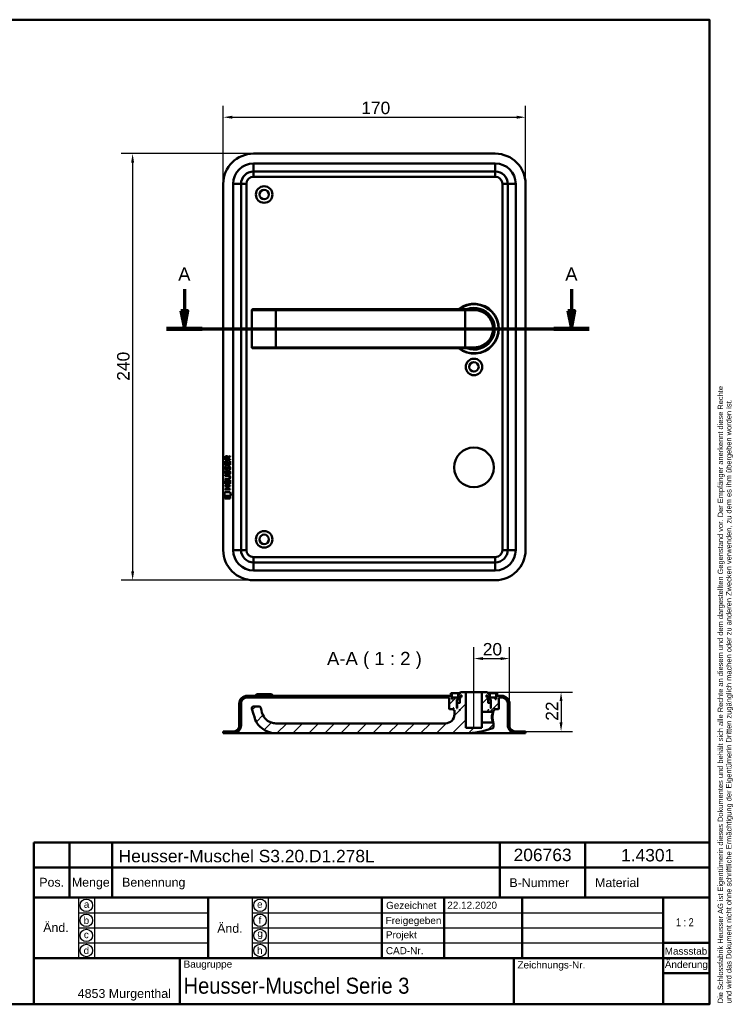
# Model space of a CAD drawing. Header units: millimetres. Extents: x 20 to 833, y 20 to 574.
# Tile 3 of 3: x 432 to 833, y 20 to 574. Entities that reach past the tile are written whole.
import ezdxf
from ezdxf.enums import TextEntityAlignment as Align

# ---------------------------------------------------------------- set-up
doc = ezdxf.new("R2010")
doc.units = ezdxf.units.MM
doc.header["$LTSCALE"] = 2
for name, color, linetype, lineweight in [('Bemaßungen(DIN)', 7, 'Continuous', 25), ('Mittellinie(DIN)', 7, 'Continuous', 25), ('Schnittansichtslinien(DIN)', 7, 'Continuous', 70), ('Sichtbare Kanten(DIN)', 7, 'Continuous', 50), ('Sichtbare tangentiale Kanten(DIN)', 7, 'Continuous', 50), ('Skizziergeometrie(DIN)', 7, 'Continuous', 50), ('Skizzierlinie(DIN)', 7, 'Continuous', 25), ('Symbole(DIN)', 7, 'Continuous', 25)]:
    doc.layers.add(name, color=color, linetype=linetype, lineweight=lineweight)
doc.layers.add('Schraffur', color=179, linetype='Continuous', lineweight=9, true_color=0x1e1e47)
doc.styles.add('Aktuell-DIN', font='arial.ttf')
doc.styles.add('Aktuell-DINGroßer Text', font='arial.ttf')
doc.styles.add('STANDARD-DIN~0', font='arial.ttf')
doc.styles.add('Textstil10', font='arial.ttf')
doc.styles.add('Textstil41', font='arial.ttf', dxfattribs={"width": 0.8})
doc.styles.add('Textstil83', font='arial.ttf', dxfattribs={"width": 0.8})
doc.dimstyles.new('CAD-LAN', dxfattribs={"dimscale": 2, "dimtxt": 3.5, "dimasz": 2.5, "dimexe": 3.175, "dimexo": 0, "dimgap": 0.8, "dimtad": 1, "dimrnd": 1e-08, "dimtxsty": 'STANDARD-DIN~0', "dimcen": 0.09, "dimdle": 10, "dimclrd": 250, "dimclre": 250, "dimclrt": 250, "dimadec": 0, "dimazin": 2, "dimtfac": 1, "dimtmove": 0, "dimatfit": 3, "dimfxl": 1, "dimtolj": 1, "dimtzin": 0, "dimlwd": 25, "dimlwe": 25, "dimarcsym": 0})

# ---------------------------------------------------------------- blocks, each defined once
blk = doc.blocks.new('Ränder Standardrahmen')
at = {"layer": 'Skizziergeometrie(DIN)', "flags": 128}
blk.add_lwpolyline([(10, 10), (10, 287), (410, 287), (410, 10), (10, 10)], dxfattribs=at)
blk = doc.blocks.new('Schriftfelder Heusser')
at = {"layer": 'Skizziergeometrie(DIN)'}
for p, q in [((101, 229.92), (101, 236.92)), ((101, 236.92), (291, 236.92)), ((111, 229.92), (111, 236.92)), ((123, 229.92), (123, 236.92)), ((232, 229.92), (232, 236.92)), ((256, 229.92), (256, 236.92)), ((291, 236.92), (291, 229.92)), ((101, 191.42), (101, 229.92)), ((101, 229.92), (291, 229.92)), ((111, 229.92), (111, 221.42)), ((123, 229.92), (123, 221.42)), ((232, 229.92), (232, 221.42)), ((256, 229.92), (256, 221.42)), ((291, 229.92), (291, 191.42)), ((101, 221.42), (291, 221.42)), ((150, 221.42), (150, 204.42)), ((198.85, 221.42), (198.85, 204.42)), ((216.35, 221.42), (216.35, 204.42)), ((238.35, 221.42), (238.35, 204.42)), ((278, 221.42), (278, 191.42)), ((278, 208.67), (291, 208.67)), ((101, 204.42), (291, 204.42)), ((142, 204.42), (142, 191.42)), ((236, 204.42), (236, 191.42)), ((278, 200.17), (291, 200.17)), ((291, 191.42), (101, 191.42))]:
    blk.add_line(p, q, dxfattribs=at)
at = {"layer": 'Skizzierlinie(DIN)'}
for p, q in [((113.5, 221.42), (113.5, 204.42)), ((118, 221.42), (118, 204.42)), ((162.35, 221.42), (162.35, 204.42)), ((166.85, 221.42), (166.85, 204.42)), ((113.5, 217.17), (150, 217.17)), ((162.35, 217.17), (278, 217.17)), ((113.5, 212.92), (150, 212.92)), ((162.35, 212.92), (278, 212.92)), ((113.5, 208.67), (150, 208.67)), ((162.35, 208.67), (278, 208.67))]:
    blk.add_line(p, q, dxfattribs=at)
for centre in [(115.75, 219.25), (164.6, 219.25), (115.75, 215.04), (164.6, 215.04), (115.75, 210.79), (164.6, 210.79), (115.75, 206.54), (164.6, 206.54)]:
    blk.add_circle(centre, 1.75, dxfattribs=at)
at = {"layer": 'Symbole(DIN)', "color": 7, "insert": (293.33, 191.7), "char_height": 1.5, "width": 182.3003, "attachment_point": 1, "rotation": 90, "line_spacing_factor": 0.944221, "style": 'Aktuell-DIN'}
blk.add_mtext('\\fArial|b0|i0;\\H1.5000;Die Schlossfabrik Heusser AG ist Eigentümerin dieses Dokumentes und behält sich alle Rechte an diesem und dem dargestellten Gegenstand vor. Der Empfänger anerkennt diese Rechte\\Pund wird das Dokument nicht ohne schriftliche Ermächtigung der Eigentümerin Dritten zugänglich machen oder zu anderen Zwecken verwenden, zu dem es ihm übergeben worden ist.\\P ', dxfattribs=at)
at = {"layer": 'Symbole(DIN)', "color": 179, "true_color": 0x262659, "style": 'Aktuell-DIN'}
for s, insert, char_height, attachment_point in [('B-Nummer', (234.74, 225.62), 2.489, 4), ('Material', (265.02, 225.62), 2.489, 5), ('Pos.', (106, 227), 2.489, 2), ('Menge', (117, 227), 2.489, 2), ('Benennung', (125.81, 225.38), 2.489, 4), ('\\fArial|b0|i0;a', (115.81, 219.53), 2, 5), ('\\fArial|b0|i0;e', (164.54, 219.53), 2, 5), ('\\fArial|b0|i0;Gezeichnet', (200.05, 219.23), 2, 4), ('\\fArial|b0|i0;b', (115.75, 215), 2, 5), ('\\fArial|b0|i0;f', (164.55, 215.06), 2, 5), ('\\fArial|b0|i0;Freigegeben', (199.92, 216), 2, 1), ('\\fArial|b0|i0;c', (115.75, 211.01), 2, 5), ('\\fArial|b0|i0;g', (164.63, 211.05), 2, 5), ('\\fArial|b0|i0;Projekt', (200, 211.98), 2, 1), ('\\fArial|b0|i0;d', (115.76, 206.55), 2, 5), ('\\fArial|b0|i0;h', (164.55, 206.57), 2, 5), ('\\fArial|b0|i0;CAD-Nr.', (200, 207.5), 2, 1), ('\\fArial|b0|i0;\\H2.0000;Massstab', (284.39, 206.37), 2, 5), ('\\fArial|b0|i0;\\H2.0000;Baugruppe', (143.1, 203.73), 2, 1), ('\\fArial|b0|i0;Zeichnungs-Nr.', (237, 203.5), 2, 1), ('\\fArial|b0|i0;\\H2.5000;4853 Murgenthal', (113.33, 192.46), 2.5, 7)]:
    blk.add_mtext(s, dxfattribs=dict(at, insert=insert, char_height=char_height, attachment_point=attachment_point))
at = {"layer": 'Symbole(DIN)', "color": 179, "true_color": 0x262659, "attachment_point": 5, "style": 'Aktuell-DIN'}
for s, insert, char_height, width in [('Änd.', (107.21, 213), 2.489, 12.3494), ('Änd.', (156.12, 212.76), 2.489, 12.3494), ('\\fArial|b0|i0;Änderung', (284.51, 202.33), 2, 12.1143)]:
    blk.add_mtext(s, dxfattribs=dict(at, insert=insert, char_height=char_height, width=width))
at = {"layer": 'Symbole(DIN)', "color": 7, "insert": (143.1, 196.62), "char_height": 4.5, "width": 90.18, "attachment_point": 4, "style": 'Aktuell-DIN'}
blk.add_mtext('\\fArial|b0|i0;\\W0.90;\\H4.5000;Heusser-Muschel Serie 3', dxfattribs=at)
at = {"layer": 'Symbole(DIN)', "color": 179, "true_color": 0x262659, "style": 'Textstil10'}
blk.add_attdef('ERSTELLUNGSDATUM_001', (217.26, 218.29), '', height=2, dxfattribs=at)
at = {"layer": 'Symbole(DIN)', "color": 179, "true_color": 0x262659}
for tag, height, style, p in [('AUTOR', 2.49, 'Aktuell-DIN', (240.03, 219.26)), ('KONTROLLDATUM', 2, 'Textstil10', (217.42, 215.04)), ('KONTROLLIERT_VON', 2, 'Textstil10', (239.98, 215.05))]:
    blk.add_attdef(tag, text='', height=height, dxfattribs=dict(at, style=style)).set_placement(p, align=Align.MIDDLE_LEFT)
at = {"layer": 'Symbole(DIN)', "color": 7, "style": 'Textstil83', "width": 0.8}
blk.add_attdef('Anfänglicher_Ansichtsmaßstab_001', (281.57, 213.34), '', height=2.3, dxfattribs=at)
at = {"layer": 'Symbole(DIN)', "color": 179, "true_color": 0x262659, "style": 'Textstil10'}
blk.add_attdef('PROJEKT', text='', height=2, dxfattribs=at).set_placement((217.77, 209.72), align=Align.BOTTOM_LEFT)
at = {"layer": 'Symbole(DIN)', "color": 7, "style": 'Textstil41', "width": 0.8}
blk.add_attdef('STATUS', text='', height=5, dxfattribs=at).set_placement((284.53, 195.86), align=Align.MIDDLE_CENTER)
blk = doc.blocks.new('*D22')
at = {"layer": 'Bemaßungen(DIN)', "color": 250, "linetype": 'Continuous', "lineweight": 25, "true_color": 0x3f3f3f, "transparency": 16777216}
for p, q in [((546.53, 481.62), (546.53, 525.47)), ((716.53, 481.62), (716.53, 525.47)), ((551.53, 519.12), (711.53, 519.12))]:
    blk.add_line(p, q, dxfattribs=at)
at = {"layer": 'Bemaßungen(DIN)', "color": 250, "linetype": 'Continuous', "true_color": 0x3f3f3f, "transparency": 16777216}
for points in [[(551.53, 519.96), (551.53, 518.29), (546.53, 519.12)], [(711.53, 519.96), (711.53, 518.29), (716.53, 519.12)]]:
    blk.add_solid(points, dxfattribs=at)
at = {"layer": 'Defpoints', "color": 0, "linetype": 'Continuous', "transparency": 16777216}
for p in [(716.53, 519.12), (546.53, 481.62), (716.53, 481.62)]:
    blk.add_point(p, dxfattribs=at)
at = {"layer": 'Bemaßungen(DIN)', "color": 250, "linetype": 'Continuous', "lineweight": 25, "true_color": 0x3f3f3f, "transparency": 16777216, "insert": (624.14, 527.87), "char_height": 7, "attachment_point": 1, "style": 'STANDARD-DIN~0'}
blk.add_mtext('\\A1;170', dxfattribs=at)
blk = doc.blocks.new('*D23')
at = {"layer": 'Bemaßungen(DIN)', "color": 250, "linetype": 'Continuous', "lineweight": 25, "true_color": 0x3f3f3f, "transparency": 16777216}
for p, q in [((563.53, 498.62), (489.18, 498.62)), ((495.53, 493.62), (495.53, 263.62)), ((563.53, 258.62), (489.18, 258.62))]:
    blk.add_line(p, q, dxfattribs=at)
at = {"layer": 'Bemaßungen(DIN)', "color": 250, "linetype": 'Continuous', "true_color": 0x3f3f3f, "transparency": 16777216}
for points in [[(494.7, 493.62), (496.36, 493.62), (495.53, 498.62)], [(494.7, 263.62), (496.36, 263.62), (495.53, 258.62)]]:
    blk.add_solid(points, dxfattribs=at)
at = {"layer": 'Defpoints', "color": 0, "linetype": 'Continuous', "transparency": 16777216}
for p in [(563.53, 498.62), (495.53, 258.62), (563.53, 258.62)]:
    blk.add_point(p, dxfattribs=at)
at = {"layer": 'Bemaßungen(DIN)', "color": 250, "linetype": 'Continuous', "lineweight": 25, "true_color": 0x3f3f3f, "transparency": 16777216, "insert": (486.78, 370.84), "char_height": 7, "attachment_point": 1, "rotation": 90, "style": 'STANDARD-DIN~0'}
blk.add_mtext('\\A1;240', dxfattribs=at)
blk = doc.blocks.new('2DTransSchnitt0')
at = {"layer": 'Schnittansichtslinien(DIN)', "linetype": 'Continuous'}
for p, q in [((262.32, 211.23), (262.32, 205.06)), ((371.18, 211.23), (371.18, 205.06)), ((261.32, 205.06), (262.32, 200.06)), ((263.32, 205.06), (261.32, 205.06)), ((262.32, 205.06), (262.32, 200.06)), ((262.32, 200.06), (263.32, 205.06)), ((370.18, 205.06), (371.18, 200.06)), ((372.18, 205.06), (370.18, 205.06)), ((371.18, 205.06), (371.18, 200.06)), ((371.18, 200.06), (372.18, 205.06)), ((257.34, 200.06), (376.16, 200.06))]:
    blk.add_line(p, q, dxfattribs=at)
at = {"layer": 'Schnittansichtslinien(DIN)', "linetype": 'Continuous', "lineweight": 140}
for p, q in [((257.34, 200.06), (267.3, 200.06)), ((366.21, 200.06), (376.16, 200.06))]:
    blk.add_line(p, q, dxfattribs=at)
at = {"layer": 'Schnittansichtslinien(DIN)', "linetype": 'Continuous', "flags": 128}
for points in [[(261.32, 205.06), (262.32, 200.06), (263.32, 205.06), (261.32, 205.06)], [(370.18, 205.06), (371.18, 200.06), (372.18, 205.06), (370.18, 205.06)]]:
    blk.add_lwpolyline(points, dxfattribs=at)
at = {"layer": 'Schnittansichtslinien(DIN)'}
for points in [[(261.32, 205.06), (262.32, 200.06), (263.32, 205.06), (261.32, 205.06)], [(370.18, 205.06), (371.18, 200.06), (372.18, 205.06), (370.18, 205.06)]]:
    blk.add_solid(points, dxfattribs=at)
at = {"layer": 'Schnittansichtslinien(DIN)', "char_height": 3.73, "attachment_point": 7, "style": 'Aktuell-DINGroßer Text'}
for insert in [(260.57, 213.56), (369.43, 213.56)]:
    blk.add_mtext('A', dxfattribs=dict(at, insert=insert))
blk = doc.blocks.new('*D25')
at = {"layer": 'Bemaßungen(DIN)', "color": 250, "linetype": 'Continuous', "lineweight": 25, "true_color": 0x3f3f3f, "transparency": 16777216}
for p, q in [((687.53, 200.58), (687.53, 220.89)), ((707.53, 189.08), (707.53, 220.89)), ((692.53, 214.54), (702.53, 214.54))]:
    blk.add_line(p, q, dxfattribs=at)
at = {"layer": 'Bemaßungen(DIN)', "color": 250, "linetype": 'Continuous', "true_color": 0x3f3f3f, "transparency": 16777216}
for points in [[(692.53, 215.37), (692.53, 213.7), (687.53, 214.54)], [(702.53, 215.37), (702.53, 213.7), (707.53, 214.54)]]:
    blk.add_solid(points, dxfattribs=at)
at = {"layer": 'Defpoints', "color": 0, "linetype": 'Continuous', "transparency": 16777216}
for p in [(707.53, 214.54), (687.53, 200.58), (707.53, 189.08)]:
    blk.add_point(p, dxfattribs=at)
at = {"layer": 'Bemaßungen(DIN)', "color": 250, "linetype": 'Continuous', "lineweight": 25, "true_color": 0x3f3f3f, "transparency": 16777216, "insert": (692.47, 223.29), "char_height": 7, "attachment_point": 1, "style": 'STANDARD-DIN~0'}
blk.add_mtext('\\A1;20', dxfattribs=at)
blk = doc.blocks.new('*D26')
at = {"layer": 'Bemaßungen(DIN)', "color": 250, "linetype": 'Continuous', "lineweight": 25, "true_color": 0x3f3f3f, "transparency": 16777216}
for p, q in [((695.03, 195.58), (742.88, 195.58)), ((736.53, 190.58), (736.53, 178.58)), ((716.53, 173.58), (742.88, 173.58))]:
    blk.add_line(p, q, dxfattribs=at)
at = {"layer": 'Bemaßungen(DIN)', "color": 250, "linetype": 'Continuous', "true_color": 0x3f3f3f, "transparency": 16777216}
for points in [[(735.7, 190.58), (737.36, 190.58), (736.53, 195.58)], [(735.7, 178.58), (737.36, 178.58), (736.53, 173.58)]]:
    blk.add_solid(points, dxfattribs=at)
at = {"layer": 'Defpoints', "color": 0, "linetype": 'Continuous', "transparency": 16777216}
for p in [(695.03, 195.58), (716.53, 173.58), (736.53, 173.58)]:
    blk.add_point(p, dxfattribs=at)
at = {"layer": 'Bemaßungen(DIN)', "color": 250, "linetype": 'Continuous', "lineweight": 25, "true_color": 0x3f3f3f, "transparency": 16777216, "insert": (727.9, 179.54), "char_height": 7, "attachment_point": 1, "rotation": 90, "style": 'STANDARD-DIN~0'}
blk.add_mtext('\\A1;22', dxfattribs=at)

msp = doc.modelspace()

# ---------------------------------------------------------------- hatches: boundary and pattern name
at = {"layer": 'Schraffur'}
h = msp.add_hatch(dxfattribs=at)
h.set_pattern_fill('ANSI31', color=256, scale=50.8, style=0)
h.set_pattern_definition([(45, (0, 0), (-4.49013, 4.49013), [])])
edge = h.paths.add_edge_path()
edge.add_spline(control_points=[(698.204, 175.455), (698.238, 175.467), (698.271, 175.484), (698.332, 175.524), (698.36, 175.547), (698.441, 175.63), (698.472, 175.689), (698.515, 175.796), (698.527, 175.859), (698.529, 175.922)], knot_values=[-0.0489052, -0.0489052, -0.0489052, -0.0489052, -0.0417042, -0.0417042, -0.0345061, -0.0345061, -0.0188508, -0.0188508, -0.0000001, -0.0000001, -0.0000001, -0.0000001], degree=3, periodic=0)
edge.add_line((698.529, 175.922), (698.529, 178.219))
edge.add_spline(control_points=[(698.529, 178.219), (698.467, 178.279), (698.405, 178.34), (698.281, 178.46), (698.219, 178.52), (698.157, 178.58)], knot_values=[-0.0519766, -0.0519766, -0.0519766, -0.0519766, -0.0259883, -0.0259883, -0.0001844, -0.0001844, -0.0001844, -0.0001844], degree=3, periodic=0)
edge.add_line((698.157, 178.58), (692.029, 178.58))
edge.add_line((692.029, 178.58), (692.029, 175.58))
edge.add_line((692.029, 175.58), (683.029, 175.58))
edge.add_line((683.029, 175.58), (683.029, 195.58))
edge.add_line((683.029, 195.58), (680.029, 195.58))
edge.add_line((680.029, 195.58), (679.529, 195.08))
edge.add_line((679.529, 195.08), (679.529, 194.48))
edge.add_line((679.529, 194.48), (678.562, 194.48))
edge.add_line((678.562, 194.48), (678.562, 192.98))
edge.add_line((678.562, 192.98), (680.065, 192.98))
edge.add_line((680.065, 192.98), (680.065, 193.88))
edge.add_line((680.065, 193.88), (680.429, 193.88))
edge.add_line((680.429, 193.88), (680.429, 192.78))
edge.add_line((680.429, 192.78), (679.529, 192.78))
edge.add_line((679.529, 192.78), (679.529, 189.38))
edge.add_line((679.529, 189.38), (679.329, 189.58))
edge.add_line((679.329, 189.58), (678.229, 189.58))
edge.add_line((678.229, 189.58), (678.029, 189.38))
edge.add_line((678.029, 189.38), (678.029, 186.58))
edge.add_line((678.029, 186.58), (677.779, 186.58))
edge.add_line((677.779, 186.58), (677.979, 186.78))
edge.add_line((677.979, 186.78), (677.979, 191.58))
edge.add_line((677.979, 191.58), (677.779, 191.78))
edge.add_line((677.779, 191.78), (678.529, 191.78))
edge.add_line((678.529, 191.78), (678.529, 192.58))
edge.add_line((678.529, 192.58), (675.529, 192.58))
edge.add_line((675.529, 192.58), (675.529, 191.78))
edge.add_line((675.529, 191.78), (675.029, 191.78))
edge.add_line((675.029, 191.78), (675.029, 195.08))
edge.add_line((675.029, 195.08), (674.529, 195.08))
edge.add_line((674.529, 195.08), (674.529, 193.58))
edge.add_line((674.529, 193.58), (560.029, 193.58))
edge.add_ellipse((560.029, 189.08), major_axis=(0, 4.5), ratio=1, start_angle=0, end_angle=90)
edge.add_line((555.529, 189.08), (555.529, 176.58))
edge.add_ellipse((552.529, 176.58), major_axis=(3, 0), ratio=1, start_angle=270, end_angle=360, ccw=False)
edge.add_line((552.529, 173.58), (546.529, 173.58))
edge.add_line((546.529, 173.58), (546.529, 172.58))
edge.add_line((546.529, 172.58), (552.029, 172.58))
edge.add_ellipse((552.029, 177.08), major_axis=(0, -4.5), ratio=1, start_angle=0, end_angle=90)
edge.add_line((556.529, 177.08), (556.529, 189.58))
edge.add_ellipse((559.529, 189.58), major_axis=(-3, 0), ratio=1, start_angle=270, end_angle=360, ccw=False)
edge.add_line((559.529, 192.58), (673.529, 192.58))
edge.add_line((673.529, 192.58), (673.529, 186.18))
edge.add_line((673.529, 186.18), (673.729, 185.98))
edge.add_line((673.729, 185.98), (675.829, 185.98))
edge.add_line((675.829, 185.98), (675.929, 186.08))
edge.add_line((675.929, 186.08), (675.929, 186.58))
edge.add_line((675.929, 186.58), (676.229, 186.58))
edge.add_line((676.229, 186.58), (676.029, 186.38))
edge.add_line((676.029, 186.38), (676.029, 185.78))
edge.add_line((676.029, 185.78), (676.229, 185.58))
edge.add_line((676.229, 185.58), (676.529, 185.58))
edge.add_line((676.529, 185.58), (676.529, 183.08))
edge.add_ellipse((671.529, 183.08), major_axis=(5, 0), ratio=1, start_angle=270, end_angle=360, ccw=False)
edge.add_line((671.529, 178.08), (576.029, 178.08))
edge.add_spline(control_points=[(576.029, 178.08), (575.216, 178.08), (574.402, 178.217), (573.078, 178.651), (572.292, 178.971), (570.594, 180.196), (569.86, 180.977), (568.405, 183.289), (568.08, 184.803), (567.609, 186.808)], knot_values=[-1.922427, -1.922427, -1.922427, -1.922427, -1.3852973, -1.3852973, -1.0019081, -1.0019081, -0.6180262, -0.6180262, 0, 0, 0, 0], degree=3, periodic=0)
edge.add_ellipse((566.636, 186.58), major_axis=(0.974, 0.229), ratio=1, start_angle=0, end_angle=76.78481)
edge.add_line((566.636, 187.58), (563.635, 187.58))
edge.add_ellipse((563.635, 186.58), major_axis=(0, 1), ratio=1, start_angle=0, end_angle=106)
edge.add_spline(control_points=[(562.674, 186.304), (564.126, 181.241), (564.161, 181.032), (565.138, 178.771), (566.025, 177.374), (568.1, 175.355), (569.424, 174.258), (572.863, 172.888), (574.445, 172.58), (576.029, 172.58)], knot_values=[-2.8381649, -2.8381649, -2.8381649, -2.8381649, -2.1448386, -2.1448386, -1.110474, -1.110474, -0.4750825, -0.4750825, 0, 0, 0, 0], degree=3, periodic=0)
edge.add_line((576.029, 172.58), (682.529, 172.58))
edge.add_ellipse((682.529, 216.746), major_axis=(0, -44.167), ratio=1, start_angle=0, end_angle=20.78809)
h.paths.add_polyline_path([(679.329, 185.58), (679.529, 185.78), (679.529, 185.58)], flags=0)
edge = h.paths.add_edge_path()
edge.add_ellipse((703.029, 189.08), major_axis=(4.5, 0), ratio=1, start_angle=0, end_angle=90)
edge.add_line((703.029, 193.58), (700.529, 193.58))
edge.add_line((700.529, 193.58), (700.529, 195.08))
edge.add_line((700.529, 195.08), (700.029, 195.08))
edge.add_line((700.029, 195.08), (700.029, 191.78))
edge.add_line((700.029, 191.78), (699.529, 191.78))
edge.add_line((699.529, 191.78), (699.529, 192.58))
edge.add_line((699.529, 192.58), (696.529, 192.58))
edge.add_line((696.529, 192.58), (696.529, 191.78))
edge.add_line((696.529, 191.78), (697.279, 191.78))
edge.add_line((697.279, 191.78), (697.079, 191.58))
edge.add_line((697.079, 191.58), (697.079, 186.78))
edge.add_line((697.079, 186.78), (697.279, 186.58))
edge.add_line((697.279, 186.58), (697.029, 186.58))
edge.add_line((697.029, 186.58), (697.029, 189.38))
edge.add_line((697.029, 189.38), (696.829, 189.58))
edge.add_line((696.829, 189.58), (695.729, 189.58))
edge.add_line((695.729, 189.58), (695.529, 189.38))
edge.add_line((695.529, 189.38), (695.529, 192.78))
edge.add_line((695.529, 192.78), (694.629, 192.78))
edge.add_line((694.629, 192.78), (694.629, 193.88))
edge.add_line((694.629, 193.88), (694.993, 193.88))
edge.add_line((694.993, 193.88), (694.993, 192.98))
edge.add_line((694.993, 192.98), (696.495, 192.98))
edge.add_line((696.495, 192.98), (696.495, 194.48))
edge.add_line((696.495, 194.48), (695.529, 194.48))
edge.add_line((695.529, 194.48), (695.529, 195.08))
edge.add_line((695.529, 195.08), (695.029, 195.58))
edge.add_line((695.029, 195.58), (692.029, 195.58))
edge.add_line((692.029, 195.58), (692.029, 184.58))
edge.add_line((692.029, 184.58), (698.157, 184.58))
edge.add_spline(control_points=[(698.157, 184.58), (698.219, 184.639), (698.28, 184.699), (698.404, 184.819), (698.467, 184.879), (698.529, 184.94)], knot_values=[-0.0517524, -0.0517524, -0.0517524, -0.0517524, -0.0259858, -0.0259858, 0, 0, 0, 0], degree=3, periodic=0)
edge.add_line((698.529, 184.94), (698.529, 185.58))
edge.add_line((698.529, 185.58), (698.829, 185.58))
edge.add_line((698.829, 185.58), (699.029, 185.78))
edge.add_line((699.029, 185.78), (699.029, 186.38))
edge.add_line((699.029, 186.38), (698.829, 186.58))
edge.add_line((698.829, 186.58), (699.129, 186.58))
edge.add_line((699.129, 186.58), (699.129, 186.08))
edge.add_line((699.129, 186.08), (699.229, 185.98))
edge.add_line((699.229, 185.98), (701.329, 185.98))
edge.add_line((701.329, 185.98), (701.529, 186.18))
edge.add_line((701.529, 186.18), (701.529, 192.58))
edge.add_line((701.529, 192.58), (703.529, 192.58))
edge.add_ellipse((703.529, 189.58), major_axis=(0, 3), ratio=1, start_angle=270, end_angle=360, ccw=False)
edge.add_line((706.529, 189.58), (706.529, 177.08))
edge.add_ellipse((711.029, 177.08), major_axis=(-4.5, 0), ratio=1, start_angle=0, end_angle=90)
edge.add_line((711.029, 172.58), (716.529, 172.58))
edge.add_line((716.529, 172.58), (716.529, 173.58))
edge.add_line((716.529, 173.58), (710.529, 173.58))
edge.add_ellipse((710.529, 176.58), major_axis=(0, -3), ratio=1, start_angle=270, end_angle=360, ccw=False)
edge.add_line((707.529, 176.58), (707.529, 189.08))
h.paths.add_polyline_path([(695.529, 185.78), (695.729, 185.58), (695.529, 185.58)], flags=0)

# ---------------------------------------------------------------- linework, layer by layer
at = {"layer": 'Mittellinie(DIN)', "linetype": 'Continuous'}
msp.add_line((687.529, 175.08), (687.529, 200.58), dxfattribs=at)
at = {"layer": 'Sichtbare Kanten(DIN)'}
for p, q in [((699.529, 498.619), (563.529, 498.619)), ((563.529, 488.619), (699.529, 488.619)), ((546.529, 481.619), (546.529, 275.619)), ((556.529, 275.619), (556.529, 481.619)), ((706.529, 481.619), (706.529, 275.619)), ((716.529, 275.619), (716.529, 481.619)), ((562.635, 410.619), (562.635, 389.619)), ((563.135, 411.119), (563.155, 411.119)), ((576.029, 411.119), (563.155, 411.119)), ((682.529, 411.119), (576.029, 411.119)), ((682.529, 411.119), (687.529, 411.119)), ((688.145, 411.101), (688.145, 411.102)), ((563.155, 389.119), (563.135, 389.119)), ((563.155, 389.119), (576.029, 389.119)), ((576.029, 389.119), (682.529, 389.119)), ((687.529, 389.119), (682.529, 389.119)), ((547.541, 326.265), (547.543, 327.579)), ((547.892, 327.535), (547.891, 326.647)), ((548.909, 326.646), (548.909, 327.534)), ((549.206, 327.895), (550.402, 328.685)), ((549.259, 327.496), (549.258, 326.645)), ((550.401, 328.251), (549.259, 327.496)), ((550.402, 328.685), (550.401, 328.251)), ((547.539, 323.535), (547.541, 325.539)), ((550.398, 323.533), (547.539, 323.535)), ((550.4, 326.263), (547.541, 326.265)), ((547.541, 325.539), (547.889, 325.539)), ((547.711, 322.761), (548.049, 322.661)), ((547.889, 325.539), (547.888, 323.912)), ((547.888, 323.912), (548.782, 323.911)), ((547.891, 326.647), (548.909, 326.646)), ((547.907, 321.43), (547.914, 321.412)), ((548.591, 321.332), (548.602, 321.349)), ((548.782, 323.911), (548.783, 325.358)), ((548.783, 325.358), (549.132, 325.358)), ((549.132, 325.358), (549.131, 323.911)), ((549.131, 323.911), (550.049, 323.91)), ((549.258, 326.645), (550.4, 326.645)), ((549.639, 322.458), (549.628, 322.458)), ((550.049, 323.91), (550.051, 325.557)), ((550.051, 325.557), (550.399, 325.557)), ((550.399, 325.557), (550.398, 323.533)), ((550.4, 326.645), (550.4, 326.263)), ((547.534, 317.684), (549.18, 317.683)), ((547.534, 317.307), (547.534, 317.684)), ((549.204, 317.306), (547.534, 317.307)), ((547.709, 320.215), (548.047, 320.114)), ((547.905, 318.883), (547.912, 318.866)), ((548.589, 318.785), (548.6, 318.802)), ((549.637, 319.912), (549.625, 319.912)), ((550.084, 316.521), (550.084, 316.531)), ((547.528, 311.627), (547.528, 312.004)), ((547.528, 312.004), (550.387, 312.002)), ((548.771, 311.626), (547.528, 311.627)), ((547.53, 312.797), (547.532, 314.802)), ((550.389, 312.795), (547.53, 312.797)), ((547.532, 315.373), (547.533, 315.75)), ((549.178, 315.371), (547.532, 315.373)), ((547.532, 314.802), (547.88, 314.801)), ((547.533, 315.75), (549.202, 315.748)), ((547.88, 314.801), (547.879, 313.174)), ((547.879, 313.174), (548.774, 313.173)), ((548.77, 310.068), (548.771, 311.626)), ((548.774, 313.173), (548.775, 314.62)), ((548.775, 314.62), (549.123, 314.62)), ((549.123, 314.62), (549.122, 313.173)), ((549.122, 313.173), (550.041, 313.172)), ((549.128, 311.626), (549.126, 310.068)), ((550.387, 311.625), (549.128, 311.626)), ((550.041, 313.172), (550.042, 314.82)), ((550.042, 314.82), (550.39, 314.819)), ((550.387, 312.002), (550.387, 311.625)), ((550.39, 314.819), (550.389, 312.795)), ((546.995, 306.115), (547.454, 308.248)), ((550.911, 306.112), (546.995, 306.115)), ((547.454, 308.248), (550.461, 308.245)), ((547.454, 304.687), (547.455, 305.829)), ((547.455, 305.829), (550.452, 305.827)), ((547.527, 309.692), (547.527, 310.069)), ((547.527, 310.069), (548.77, 310.068)), ((550.385, 309.69), (547.527, 309.692)), ((549.126, 310.068), (550.385, 310.067)), ((550.385, 310.067), (550.385, 309.69)), ((550.452, 305.827), (550.451, 304.685)), ((550.461, 308.245), (550.911, 306.112)), ((550.451, 304.685), (547.454, 304.687)), ((699.529, 268.619), (563.529, 268.619)), ((563.529, 258.619), (699.529, 258.619)), ((565.379, 194.58), (564.379, 193.58)), ((565.379, 194.58), (573.679, 194.58)), ((573.679, 194.58), (574.679, 193.58)), ((675.029, 195.08), (674.529, 195.08)), ((674.529, 195.08), (674.529, 193.58)), ((675.029, 191.78), (675.029, 195.08)), ((675.029, 195.08), (679.529, 195.08)), ((679.529, 194.48), (678.562, 194.48)), ((678.562, 194.48), (678.562, 192.98)), ((680.029, 195.58), (679.529, 195.08)), ((679.529, 195.08), (679.529, 194.48)), ((683.029, 195.58), (680.029, 195.58)), ((683.029, 175.58), (683.029, 195.58)), ((692.029, 195.58), (683.029, 195.58)), ((695.029, 195.58), (692.029, 195.58)), ((692.029, 195.58), (692.029, 184.58)), ((695.529, 195.08), (695.029, 195.58)), ((695.529, 194.48), (695.529, 195.08)), ((695.529, 195.08), (700.029, 195.08)), ((696.495, 194.48), (695.529, 194.48)), ((696.495, 192.98), (696.495, 194.48)), ((700.529, 195.08), (700.029, 195.08)), ((700.029, 195.08), (700.029, 191.78)), ((700.529, 193.58), (700.529, 195.08)), ((555.529, 189.08), (555.529, 176.58)), ((556.529, 177.08), (556.529, 189.58)), ((559.529, 192.58), (673.529, 192.58)), ((674.529, 193.58), (560.029, 193.58)), ((673.529, 192.58), (673.529, 186.18)), ((675.529, 191.78), (675.029, 191.78)), ((678.529, 192.58), (675.529, 192.58)), ((675.529, 192.58), (675.529, 191.78)), ((677.979, 191.58), (677.779, 191.78)), ((677.779, 191.78), (678.529, 191.78)), ((677.979, 186.78), (677.979, 191.58)), ((677.979, 191.58), (679.529, 191.58)), ((678.229, 189.58), (678.029, 189.38)), ((678.029, 189.38), (678.029, 186.58)), ((679.329, 189.58), (678.229, 189.58)), ((678.529, 191.78), (678.529, 192.58)), ((678.529, 192.58), (679.529, 192.58)), ((679.529, 191.78), (678.529, 191.78)), ((678.562, 192.98), (680.065, 192.98)), ((679.529, 189.38), (679.329, 189.58)), ((679.529, 189.58), (679.329, 189.58)), ((680.429, 192.78), (679.529, 192.78)), ((679.529, 192.78), (679.529, 189.38)), ((680.065, 192.98), (680.065, 193.88)), ((680.065, 193.88), (680.429, 193.88)), ((680.065, 192.98), (680.429, 192.98)), ((680.429, 193.88), (680.429, 192.78)), ((694.629, 192.78), (694.629, 193.88)), ((694.629, 193.88), (694.993, 193.88)), ((694.629, 192.98), (694.993, 192.98)), ((695.529, 192.78), (694.629, 192.78)), ((694.993, 193.88), (694.993, 192.98)), ((694.993, 192.98), (696.495, 192.98)), ((695.529, 189.38), (695.529, 192.78)), ((695.529, 192.58), (696.529, 192.58)), ((696.529, 191.78), (695.529, 191.78)), ((695.529, 191.58), (697.079, 191.58)), ((695.729, 189.58), (695.529, 189.38)), ((695.729, 189.58), (695.529, 189.58)), ((696.829, 189.58), (695.729, 189.58)), ((699.529, 192.58), (696.529, 192.58)), ((696.529, 192.58), (696.529, 191.78)), ((696.529, 191.78), (697.279, 191.78)), ((697.029, 189.38), (696.829, 189.58)), ((697.029, 186.58), (697.029, 189.38)), ((697.279, 191.78), (697.079, 191.58)), ((697.079, 191.58), (697.079, 186.78)), ((699.529, 191.78), (699.529, 192.58)), ((700.029, 191.78), (699.529, 191.78)), ((703.029, 193.58), (700.529, 193.58)), ((701.529, 186.18), (701.529, 192.58)), ((701.529, 192.58), (703.529, 192.58)), ((706.529, 189.58), (706.529, 177.08)), ((707.529, 176.58), (707.529, 189.08)), ((566.636, 187.58), (563.635, 187.58)), ((673.529, 186.18), (673.729, 185.98)), ((673.729, 185.98), (675.829, 185.98)), ((675.829, 185.98), (675.929, 186.08)), ((675.829, 185.98), (676.029, 185.98)), ((675.929, 186.08), (675.929, 186.58)), ((675.929, 186.58), (676.229, 186.58)), ((676.029, 186.08), (675.929, 186.08)), ((676.229, 186.58), (676.029, 186.38)), ((676.029, 186.38), (676.029, 185.78)), ((676.029, 185.78), (676.229, 185.58)), ((676.229, 185.58), (676.529, 185.58)), ((676.529, 185.58), (676.529, 183.08)), ((677.779, 186.58), (677.979, 186.78)), ((678.029, 186.58), (677.779, 186.58)), ((678.029, 186.78), (677.979, 186.78)), ((679.329, 185.58), (679.529, 185.78)), ((679.529, 185.58), (679.329, 185.58)), ((679.529, 185.78), (679.529, 185.58)), ((692.029, 184.58), (698.157, 184.58)), ((692.029, 178.58), (692.029, 184.58)), ((695.529, 185.78), (695.729, 185.58)), ((695.529, 185.58), (695.529, 185.78)), ((695.729, 185.58), (695.529, 185.58)), ((697.079, 186.78), (697.029, 186.78)), ((697.279, 186.58), (697.029, 186.58)), ((697.079, 186.78), (697.279, 186.58)), ((698.157, 184.579), (698.529, 184.94)), ((698.529, 184.94), (698.529, 185.58)), ((698.529, 185.58), (698.829, 185.58)), ((699.029, 186.38), (698.829, 186.58)), ((698.829, 186.58), (699.129, 186.58)), ((698.829, 185.58), (699.029, 185.78)), ((699.029, 185.78), (699.029, 186.38)), ((699.129, 186.08), (699.029, 186.08)), ((699.029, 185.98), (699.229, 185.98)), ((699.129, 186.58), (699.129, 186.08)), ((699.129, 186.08), (699.229, 185.98)), ((699.229, 185.98), (701.329, 185.98)), ((701.329, 185.98), (701.529, 186.18)), ((671.529, 178.08), (576.029, 178.08)), ((698.157, 178.58), (692.029, 178.58)), ((692.029, 178.58), (692.029, 175.58)), ((698.529, 178.219), (698.157, 178.579)), ((698.529, 175.922), (698.529, 178.219)), ((552.529, 173.58), (546.529, 173.58)), ((546.529, 173.58), (546.529, 172.58)), ((546.529, 172.58), (552.029, 172.58)), ((552.029, 172.58), (563.529, 172.58)), ((563.529, 172.58), (576.029, 172.58)), ((576.029, 172.58), (682.529, 172.58)), ((682.529, 172.58), (699.529, 172.58)), ((692.029, 175.58), (683.029, 175.58)), ((699.529, 172.58), (711.029, 172.58)), ((716.529, 173.58), (710.529, 173.58)), ((711.029, 172.58), (716.529, 172.58)), ((716.529, 172.58), (716.529, 173.58))]:
    msp.add_line(p, q, dxfattribs=at)
for centre, radius in [((569.529, 475.619), 4.65), ((569.529, 475.619), 2.65), ((687.529, 378.619), 4.65), ((687.529, 378.619), 2.65), ((687.529, 322.119), 11.15), ((569.529, 281.619), 4.65), ((569.529, 281.619), 2.65)]:
    msp.add_circle(centre, radius, dxfattribs=at)
for centre, radius, start, end in [((563.529, 481.619), 17, 90, 180), ((699.529, 481.619), 17, 0, 90), ((563.529, 481.619), 7, 90, 180), ((699.529, 481.619), 7, 0, 90), ((563.135, 410.619), 0.5, 90, 180), ((687.529, 400.119), 14, 231.78679, 128.21321), ((687.529, 400.119), 13.8, 232.8542, 127.1458), ((687.529, 400.119), 11.7, 250.08028, 109.91972), ((687.529, 400.119), 11.6, 251.49137, 108.50863), ((687.529, 400.119), 11.5, 253.04257, 106.95743), ((687.529, 400.119), 11.3, 256.76803, 103.23197), ((689.76, 410.177), 0.85, 113.68057, 113.84384), ((689.76, 410.177), 0.85, 41.0978, 41.29906), ((699.899, 412.767), 8.725, 195.91987, 195.92827), ((699.899, 412.767), 8.725, 199.87293, 199.87508), ((563.135, 389.619), 0.5, 180, 270), ((563.529, 275.619), 17, 180, 270), ((563.529, 275.619), 7, 180, 270), ((699.529, 275.619), 17, 270, 0), ((699.529, 275.619), 7, 270, 0), ((560.029, 189.08), 4.5, 90, 180), ((559.529, 189.58), 3, 90, 180), ((703.029, 189.08), 4.5, 0, 90), ((703.529, 189.58), 3, 0, 90), ((563.635, 186.58), 1, 90, 196), ((566.636, 186.58), 1, 13.21519, 90), ((671.529, 183.08), 5, 270, 0), ((552.029, 177.08), 4.5, 270, 0), ((552.529, 176.58), 3, 270, 0), ((682.529, 216.746), 44.167, 270, 290.78809), ((711.029, 177.08), 4.5, 180, 270), ((710.529, 176.58), 3, 180, 270)]:
    msp.add_arc(centre, radius, start, end, dxfattribs=at)
for centre, major_axis, ratio, start_param, end_param in [((549.07, 326.762), (-0.976, 1.274), 0.5180415, 5.9043613, 6.8771057), ((547.677, 326.681), (-1.242, -1.64), 0.5994938, 2.7365723, 3.5673799), ((549.173, 324.54), (1.103, 3.296), 0.2312948, 2.8124619, 2.8734213), ((548.652, 322.223), (0.574, 1.004), 0.5438409, 2.7534304, 3.2137241), ((548.532, 321.356), (0.098, 0.139), 0.3641716, 4.4844927, 4.7925708), ((548.98, 320.771), (0.839, 1.642), 0.4591024, 5.9761877, 6.4975755), ((549.257, 322.24), (1.192, 3.54), 0.2215161, 2.8263053, 2.8854462), ((548.658, 319.686), (0.583, 1.012), 0.541605, 2.7569093, 3.2147406), ((548.53, 318.81), (0.098, 0.139), 0.3641716, 4.4844927, 4.7925708), ((545.363, 320.053), (4.808, -4.323), 0.3742014, 5.888113, 6.6064523), ((545.359, 313.009), (4.814, 4.313), 0.3742661, 5.9599282, 6.6783921), ((526.65, 336.358), (23.266, -20.361), 0.1371339, 6.127502, 6.402435), ((548.979, 318.227), (0.838, 1.64), 0.4594521, 5.9760112, 6.497704)]:
    msp.add_ellipse(centre, major_axis=major_axis, ratio=ratio, start_param=start_param, end_param=end_param, dxfattribs=at)
for points, knots in [([(687.529, 389.119), (689.186, 389.119), (690.828, 389.499), (692.301, 390.208), (693.774, 390.917), (695.078, 391.953), (696.104, 393.229), (697.129, 394.505), (697.872, 396.023), (698.246, 397.641), (698.62, 399.26), (698.62, 400.98), (698.246, 402.597), (697.872, 404.215), (697.129, 405.732), (696.104, 407.008), (695.079, 408.284), (693.775, 409.32), (692.302, 410.029), (690.829, 410.739), (689.186, 411.119), (687.529, 411.119)], [-3.3432814, -3.3432814, -3.3432814, -3.3432814, -2.8656698, -2.8656698, -2.8656698, -2.3880581, -2.3880581, -2.3880581, -1.9104465, -1.9104465, -1.9104465, -1.4328349, -1.4328349, -1.4328349, -0.9552233, -0.9552233, -0.9552233, -0.4776116, -0.4776116, -0.4776116, 0, 0, 0, 0]), ([(550.084, 316.531), (550.084, 316.577), (550.081, 316.624), (550.065, 316.76), (550.043, 316.847), (549.968, 316.998), (549.922, 317.059), (549.802, 317.165), (549.731, 317.205), (549.514, 317.289), (549.354, 317.306), (549.204, 317.306)], [-0.13394602, -0.13394602, -0.13394602, -0.13394602, -0.11996159, -0.11996159, -0.09310912, -0.09310912, -0.06964663, -0.06964663, -0.04519613, -0.04519613, 0, 0, 0, 0]), ([(562.674, 186.304), (564.126, 181.241), (564.161, 181.032), (565.138, 178.771), (566.025, 177.374), (568.1, 175.355), (569.424, 174.258), (572.863, 172.888), (574.445, 172.58), (576.029, 172.58)], [-2.8381649, -2.8381649, -2.8381649, -2.8381649, -2.1448386, -2.1448386, -1.110474, -1.110474, -0.4750825, -0.4750825, 0, 0, 0, 0]), ([(576.029, 178.08), (575.216, 178.08), (574.402, 178.217), (573.078, 178.651), (572.292, 178.971), (570.594, 180.196), (569.86, 180.977), (568.405, 183.289), (568.08, 184.803), (567.609, 186.808)], [-1.922427, -1.922427, -1.922427, -1.922427, -1.3852973, -1.3852973, -1.0019081, -1.0019081, -0.6180262, -0.6180262, 0, 0, 0, 0]), ([(698.157, 184.58), (698.157, 184.58), (698.149, 184.554), (698.131, 184.503), (698.061, 184.302), (697.848, 183.692), (697.719, 182.886), (697.655, 182.484), (697.611, 182.032), (697.611, 181.58), (697.611, 181.128), (697.653, 180.676), (697.718, 180.273), (697.846, 179.467), (698.061, 178.858), (698.131, 178.656), (698.149, 178.605), (698.158, 178.58), (698.157, 178.58)], [0.5287425, 0.5287425, 0.5287425, 0.5287425, 0.6043056, 0.6043056, 0.6043056, 0.9064584, 0.9064584, 0.9064584, 1.0575348, 1.0575348, 1.0575348, 1.2086112, 1.2086112, 1.2086112, 1.510764, 1.510764, 1.510764, 1.5864714, 1.5864714, 1.5864714, 1.5864714]), ([(698.529, 178.219), (698.529, 178.219), (698.485, 178.359), (698.096, 179.555), (697.919, 181.58), (698.098, 183.606), (698.485, 184.8), (698.529, 184.94), (698.529, 184.94)], [0.5288163, 0.5288163, 0.5288163, 0.5288163, 0.6043056, 0.9064584, 1.0575348, 1.2086112, 1.510764, 1.5862437, 1.5862437, 1.5862437, 1.5862437]), ([(698.204, 175.454), (698.238, 175.467), (698.271, 175.484), (698.332, 175.524), (698.36, 175.547), (698.441, 175.63), (698.472, 175.689), (698.515, 175.796), (698.527, 175.859), (698.527, 175.922)], [-0.048905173, -0.048905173, -0.048905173, -0.048905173, -0.041704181, -0.041704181, -0.034506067, -0.034506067, -0.018850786, -0.018850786, -0.000000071, -0.000000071, -0.000000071, -0.000000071])]:
    msp.add_open_spline(points, degree=3, knots=knots, dxfattribs=at)
for points in [[(547.543, 327.579), (547.558, 328.02), (547.79, 328.482), (548.402, 328.482)], [(548.909, 327.534), (548.91, 327.807), (548.823, 328.132), (548.407, 328.133)], [(547.587, 321.283), (547.497, 321.523), (547.468, 321.757), (547.51, 322.085)], [(547.51, 322.085), (547.527, 322.224), (547.569, 322.431), (547.64, 322.604)], [(547.64, 322.604), (547.659, 322.654), (547.711, 322.761), (547.711, 322.761)], [(547.894, 322.196), (547.83, 321.944), (547.824, 321.72), (547.883, 321.504)], [(548.049, 322.661), (548.049, 322.661), (547.929, 322.334), (547.894, 322.196)], [(548.602, 321.349), (548.67, 321.458), (548.727, 321.622), (548.782, 321.867)], [(548.782, 321.867), (548.866, 322.235), (548.969, 322.446), (549.11, 322.614)], [(549.122, 321.717), (549.067, 321.477), (549.005, 321.312), (548.929, 321.174)], [(549.11, 322.614), (549.203, 322.724), (549.333, 322.796), (549.513, 322.82)], [(549.17, 321.915), (549.163, 321.885), (549.122, 321.719), (549.122, 321.717)], [(549.356, 322.34), (549.286, 322.252), (549.225, 322.113), (549.17, 321.915)], [(549.628, 322.458), (549.506, 322.458), (549.431, 322.425), (549.356, 322.34)], [(549.513, 322.82), (549.8, 322.859), (550.083, 322.758), (550.276, 322.442)], [(549.831, 320.875), (549.831, 320.875), (549.986, 321.129), (550.045, 321.414)], [(550.045, 321.414), (550.114, 321.747), (550.114, 322.023), (550.008, 322.22)], [(550.425, 321.507), (550.395, 321.176), (550.237, 320.846), (550.2, 320.789)], [(550.276, 322.442), (550.386, 322.261), (550.44, 322.042), (550.44, 321.773)], [(550.44, 321.773), (550.44, 321.688), (550.433, 321.602), (550.425, 321.507)], [(547.585, 318.736), (547.495, 318.977), (547.466, 319.21), (547.508, 319.538)], [(547.508, 319.538), (547.525, 319.678), (547.567, 319.885), (547.638, 320.058)], [(548.144, 318.275), (547.921, 318.308), (547.691, 318.454), (547.585, 318.736)], [(548.146, 320.822), (547.923, 320.855), (547.693, 321), (547.587, 321.283)], [(547.638, 320.058), (547.657, 320.107), (547.709, 320.215), (547.709, 320.215)], [(547.892, 319.65), (547.828, 319.397), (547.822, 319.173), (547.88, 318.957)], [(548.047, 320.114), (548.047, 320.114), (547.927, 319.788), (547.892, 319.65)], [(548.117, 318.653), (548.264, 318.593), (548.452, 318.629), (548.558, 318.743)], [(548.119, 321.2), (548.266, 321.14), (548.454, 321.175), (548.56, 321.29)], [(548.299, 318.263), (548.198, 318.264), (548.177, 318.271), (548.144, 318.275)], [(548.301, 320.809), (548.2, 320.811), (548.179, 320.817), (548.146, 320.822)], [(548.927, 318.627), (548.812, 318.417), (548.617, 318.259), (548.299, 318.263)], [(548.929, 321.174), (548.814, 320.964), (548.619, 320.805), (548.301, 320.809)], [(548.6, 318.802), (548.668, 318.912), (548.725, 319.075), (548.78, 319.32)], [(548.78, 319.32), (548.864, 319.688), (548.967, 319.9), (549.108, 320.067)], [(549.12, 319.17), (549.065, 318.93), (549.003, 318.765), (548.927, 318.627)], [(549.108, 320.067), (549.201, 320.177), (549.331, 320.25), (549.511, 320.274)], [(549.168, 319.369), (549.161, 319.339), (549.12, 319.172), (549.12, 319.17)], [(549.354, 319.794), (549.284, 319.705), (549.223, 319.567), (549.168, 319.369)], [(549.625, 319.912), (549.504, 319.912), (549.429, 319.879), (549.354, 319.794)], [(549.511, 320.274), (549.798, 320.312), (550.081, 320.212), (550.274, 319.895)], [(549.829, 318.329), (549.829, 318.329), (549.984, 318.583), (550.043, 318.867)], [(550.198, 318.242), (550.178, 318.247), (549.829, 318.329), (549.829, 318.329)], [(550.2, 320.789), (550.18, 320.793), (549.831, 320.875), (549.831, 320.875)], [(550.043, 318.867), (550.112, 319.201), (550.112, 319.477), (550.006, 319.674)], [(550.423, 318.96), (550.393, 318.629), (550.235, 318.3), (550.198, 318.242)], [(550.274, 319.895), (550.384, 319.715), (550.438, 319.496), (550.438, 319.226)], [(550.438, 319.226), (550.438, 319.141), (550.431, 319.055), (550.423, 318.96)]]:
    msp.add_open_spline(points, degree=3, dxfattribs=at)
at = {"layer": 'Sichtbare tangentiale Kanten(DIN)'}
for p, q in [((699.529, 493.119), (563.529, 493.119)), ((563.529, 493.119), (563.529, 488.619)), ((699.529, 493.119), (699.529, 488.619)), ((563.529, 485.619), (563.529, 488.619)), ((699.529, 485.619), (699.529, 488.619)), ((563.529, 485.619), (699.529, 485.619)), ((552.029, 481.619), (552.029, 275.619)), ((552.029, 481.619), (556.529, 481.619)), ((559.529, 481.619), (556.529, 481.619)), ((559.529, 275.619), (559.529, 481.619)), ((703.529, 481.619), (703.529, 275.619)), ((703.529, 481.619), (706.529, 481.619)), ((711.029, 481.619), (706.529, 481.619)), ((711.029, 275.619), (711.029, 481.619)), ((562.674, 410.619), (562.635, 410.619)), ((562.674, 389.619), (562.674, 410.619)), ((562.674, 410.619), (576.029, 410.619)), ((576.029, 411.119), (576.029, 410.619)), ((576.029, 410.619), (576.029, 389.619)), ((576.029, 410.619), (682.529, 410.619)), ((682.529, 411.119), (682.529, 410.619)), ((687.586, 410.619), (682.529, 410.619)), ((682.529, 410.619), (682.529, 389.619)), ((562.635, 389.619), (562.674, 389.619)), ((576.029, 389.619), (562.674, 389.619)), ((576.029, 389.119), (576.029, 389.619)), ((682.529, 389.619), (576.029, 389.619)), ((682.529, 389.119), (682.529, 389.619)), ((682.529, 389.619), (687.586, 389.619)), ((556.529, 275.619), (552.029, 275.619)), ((556.529, 275.619), (559.529, 275.619)), ((699.529, 271.619), (563.529, 271.619)), ((563.529, 268.619), (563.529, 271.619)), ((699.529, 268.619), (699.529, 271.619)), ((706.529, 275.619), (703.529, 275.619)), ((706.529, 275.619), (711.029, 275.619)), ((563.529, 268.619), (563.529, 264.119)), ((699.529, 268.619), (699.529, 264.119)), ((563.529, 264.119), (699.529, 264.119))]:
    msp.add_line(p, q, dxfattribs=at)
for centre, radius, start, end in [((563.529, 481.619), 11.5, 90, 180), ((699.529, 481.619), 11.5, 0, 90), ((563.529, 481.619), 4, 90, 180), ((699.529, 481.619), 4, 0, 90), ((563.529, 275.619), 11.5, 180, 270), ((563.529, 275.619), 4, 180, 270), ((699.529, 275.619), 4, 270, 0), ((699.529, 275.619), 11.5, 270, 0)]:
    msp.add_arc(centre, radius, start, end, dxfattribs=at)
for centre, major_axis, ratio, start_param, end_param in [((563.155, 410.619), (0, 0.5), 0.9612617, 0, 1.5707963), ((687.529, 410.619), (0, 0.5), 0.1145038, 4.712389, 6.2831853), ((563.155, 389.619), (0, -0.5), 0.9612617, 4.712389, 6.2831853), ((687.529, 389.619), (0, -0.5), 0.1145038, 0, 1.5707963)]:
    msp.add_ellipse(centre, major_axis=major_axis, ratio=ratio, start_param=start_param, end_param=end_param, dxfattribs=at)
msp.add_open_spline([(687.586, 410.619), (689.186, 410.619), (690.772, 410.255), (692.194, 409.579), (693.616, 408.902), (694.876, 407.913), (695.865, 406.695), (696.855, 405.477), (697.576, 404.03), (697.935, 402.485), (698.295, 400.94), (698.294, 399.299), (697.934, 397.754), (697.574, 396.209), (696.854, 394.76), (695.865, 393.542), (694.876, 392.323), (693.616, 391.335), (692.194, 390.659), (690.771, 389.983), (689.186, 389.619), (687.586, 389.619)], degree=3, knots=[0, 0, 0, 0, 0.4776116, 0.4776116, 0.4776116, 0.9552233, 0.9552233, 0.9552233, 1.4328349, 1.4328349, 1.4328349, 1.9104465, 1.9104465, 1.9104465, 2.3880581, 2.3880581, 2.3880581, 2.8656698, 2.8656698, 2.8656698, 3.3432814, 3.3432814, 3.3432814, 3.3432814], dxfattribs=at)

# ---------------------------------------------------------------- block references
at = {"xscale": 2, "yscale": 2, "zscale": 2}
msp.add_blockref('Ränder Standardrahmen', (0, 0), dxfattribs=at)
msp.add_blockref('Schriftfelder Heusser', (238, -362.833), dxfattribs=at).add_auto_attribs({'ERSTELLUNGSDATUM_001': '22.12.2020', 'Anfänglicher_Ansichtsmaßstab_001': '1 : 2'})
at = {"layer": 'Schnittansichtslinien(DIN)', "xscale": 2, "yscale": 2, "zscale": 2}
msp.add_blockref('2DTransSchnitt0', (0, 0), dxfattribs=at)

# ---------------------------------------------------------------- texts
at = {"layer": 'Symbole(DIN)', "color": 7, "insert": (604.857, 208.58), "char_height": 7.4676, "attachment_point": 7, "style": 'Aktuell-DINGroßer Text'}
msp.add_mtext('A-A ( 1 : 2 )', dxfattribs=at)
at = {"layer": 'Symbole(DIN)', "color": 7, "char_height": 7, "attachment_point": 1, "style": 'Aktuell-DIN'}
for s, insert, width in [('{\\fArial|b0|i0;\\H7.0000;Heusser-Muschel S3.20.D1.278L}', (487.659, 106.906), 144.02821), ('{\\fArial|b0|i0;\\H7.0000;206763}', (709.83, 107.58), 32.62043), ('{\\fArial|b0|i0;\\H7.0000;1.4301}', (770.274, 107.401), 29.89939)]:
    msp.add_mtext(s, dxfattribs=dict(at, insert=insert, width=width))

# ---------------------------------------------------------------- dimensions: what is measured, and where the dimension line sits
at = {"layer": 'Bemaßungen(DIN)', "color": 250, "linetype": 'Continuous', "lineweight": 25, "true_color": 0x3f3f3f}
for base, p1, p2, angle, picture, middle in [((716.529, 519.125), (546.529, 481.619), (716.529, 481.619), 180, '*D22', (631.529, 519.125)), ((495.529, 258.619), (563.529, 498.619), (563.529, 258.619), 90, '*D23', (495.529, 378.619)), ((736.529, 173.58), (695.029, 195.58), (716.529, 173.58), 90, '*D26', (736.529, 184.58))]:
    dim = msp.add_linear_dim(base=base, p1=p1, p2=p2, angle=angle, dimstyle='CAD-LAN', override={"dimgap": 0.8, "dimdec": 2, "dimtol": 0, "dimlim": 0, "dimtp": 0, "dimtm": 0, "dimtdec": 2, "dimtofl": 0, "dimatfit": 1}, dxfattribs=at)
    dim.commit()
    dim.dimension.update_dxf_attribs({"geometry": picture, "text_midpoint": middle, "dimtype": 160})
dim = msp.add_linear_dim(base=(707.529, 214.537), p1=(687.529, 200.58), p2=(707.529, 189.08), dimstyle='CAD-LAN', override={"dimgap": 0.8, "dimdec": 2, "dimtol": 0, "dimlim": 0, "dimtp": 0, "dimtm": 0, "dimtdec": 2, "dimtofl": 0, "dimatfit": 1}, dxfattribs=at)
dim.commit()
dim.dimension.update_dxf_attribs({"geometry": '*D25', "text_midpoint": (697.529, 214.537), "dimtype": 160})

doc.saveas('drawing.dxf')
